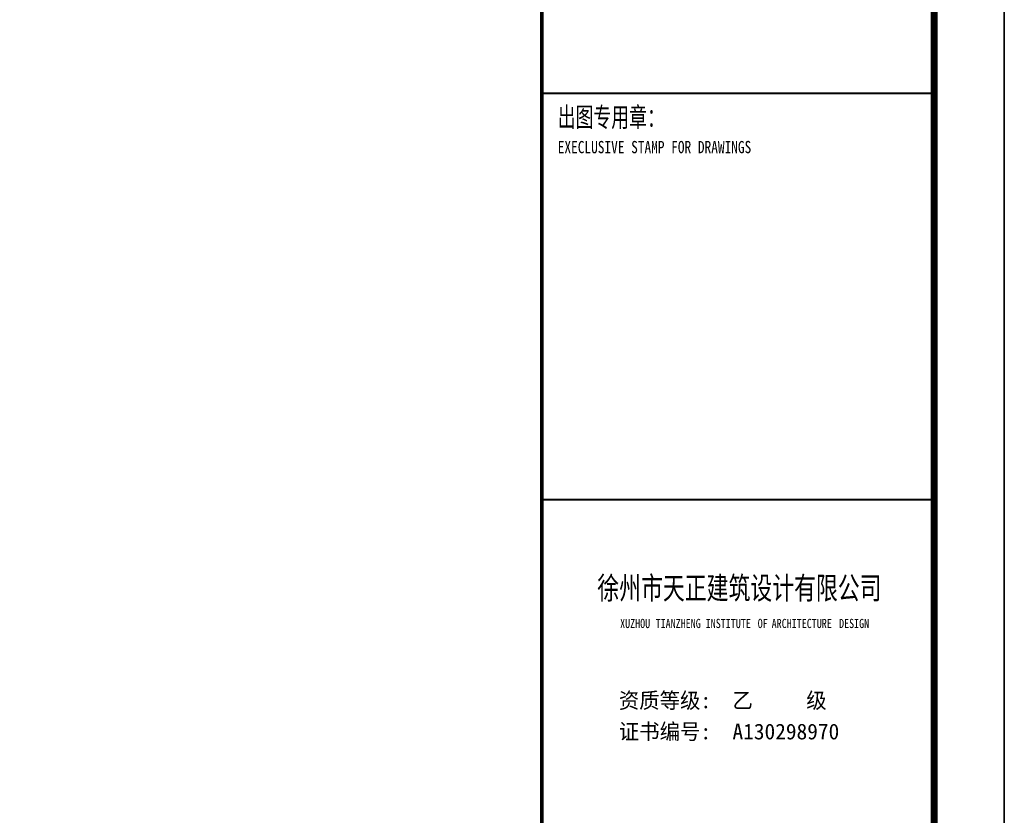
# Model space of a CAD drawing. Extents: x 687841 to 771941, y 252015 to 732780.
# Tile 49 of 98: x 757888 to 771941, y 464635 to 475992. Entities that reach past the tile are written whole.
import ezdxf
from ezdxf.enums import TextEntityAlignment as Align

# ---------------------------------------------------------------- set-up
doc = ezdxf.new("R2010")
doc.units = 0
doc.header["$LTSCALE"] = 1000
doc.header["$MEASUREMENT"] = 0
doc.layers.get('0').update_dxf_attribs({"linetype": 'CONTINUOUS'})
for name, color, linetype in [('PUB_TITLE', 4, 'CONTINUOUS'), ('SHEET_TEXT', 3, 'CONTINUOUS'), ('TK', 7, 'CONTINUOUS')]:
    doc.layers.add(name, color=color, linetype=linetype)
doc.styles.add('-宋体', font='txt', dxfattribs={"width": 0.8})
doc.styles.add('TKHZ1', font='txt', dxfattribs={"width": 0.8})
doc.styles.add('黑体', font='simhei.ttf')

# ---------------------------------------------------------------- blocks, each defined once
blk = doc.blocks.new('wrtgtg')
at = {"color": 4}
blk.add_line((7804, -4841), (7804, 52559), dxfattribs=at)
at = {"layer": 'PUB_TITLE'}
for p, q in [((8804, 53559), (8804, -5841)), ((7804, -4841), (7804, 52559))]:
    blk.add_line(p, q, dxfattribs=at)
blk.add_lwpolyline([(-75296, -5841), (8804, -5841), (8804, 53559), (-75296, 53559)], close=True, dxfattribs=at)
at = {"layer": 'PUB_TITLE', "const_width": 100}
blk.add_lwpolyline([(-72796, -4841), (7804, -4841), (7804, 52559), (-72796, 52559)], close=True, dxfattribs=at)
at = {"layer": 'PUB_TITLE'}
for points, const_width in [([(2204, -4841), (2204, 52559)], 50), ([(2204, 21759), (7804, 21759)], 29.7), ([(2204, 15959), (7804, 15959)], 29.7)]:
    blk.add_lwpolyline(points, dxfattribs=dict(at, const_width=const_width))
at = {"style": '黑体', "width": 0.8}
for s, height, p in [('XUZHOU', 131.4, (3321, 14126)), ('TIANZHENG', 131.4, (3828, 14126)), ('INSTITUTE', 131.4, (4543, 14126)), ('OF', 131.4, (5285, 14126)), ('ARCHITECTURE', 131.43, (5484, 14126)), ('DESIGN', 131.4, (6446, 14126))]:
    blk.add_text(s, height=height, dxfattribs=at).set_placement(p)
at = {"layer": 'SHEET_TEXT', "style": '-宋体', "width": 0.75}
blk.add_text('徐州市天正建筑设计有限公司', height=320, dxfattribs=at).set_placement((5024, 14538), align=Align.CENTER)
at = {"layer": 'TK', "style": 'TKHZ1'}
for s, height, width, p in [('出图专用章：', 280, 0.7, (2431, 21279)), ('EXECLUSIVE STAMP FOR DRAWINGS', 175, 0.8, (2431, 20904))]:
    blk.add_text(s, height=height, dxfattribs=dict(at, width=width)).set_placement(p)
at = {"layer": 'TK', "style": '-宋体'}
for s, p in [('资质等级:  乙     级', (3303, 12981)), ('证书编号:  A130298970', (3303, 12537))]:
    blk.add_text(s, height=224, dxfattribs=at).set_placement(p)

msp = doc.modelspace()

# ---------------------------------------------------------------- block references
msp.add_blockref('wrtgtg', (763136.5, 453182))

doc.saveas('drawing.dxf')
